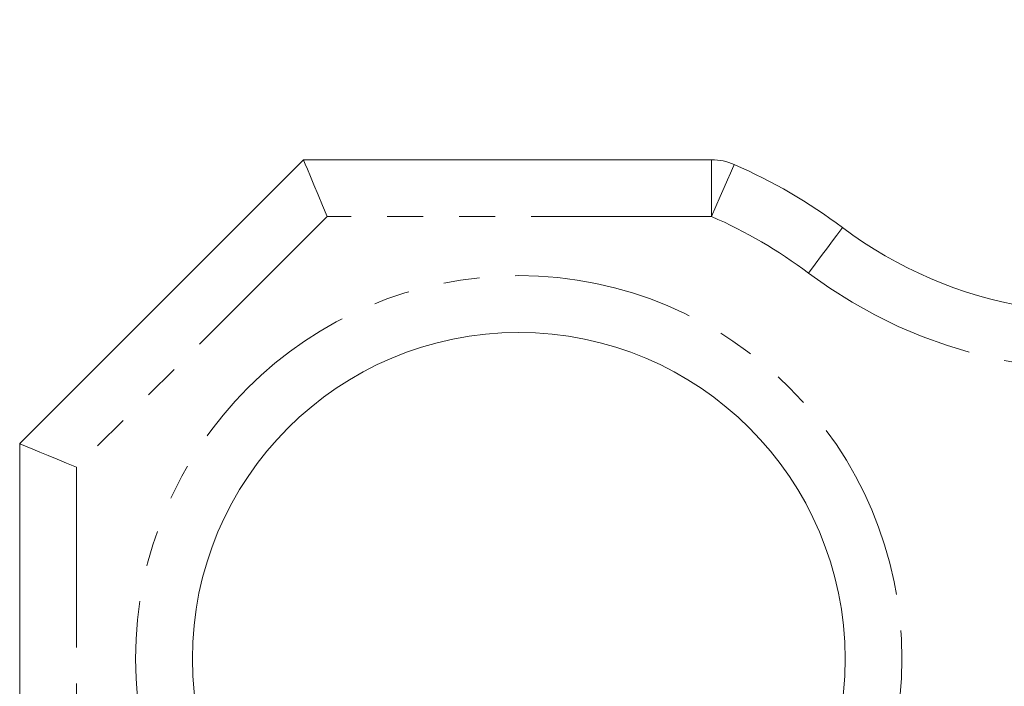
# Model space of a CAD drawing. Header units: millimetres. Extents: x -21 to 335, y -21 to 379.
# Tile 4 of 30: x -21 to 14, y 223 to 247. Entities that reach past the tile are written whole.
import ezdxf

# ---------------------------------------------------------------- set-up
doc = ezdxf.new("R2010")
doc.units = ezdxf.units.MM
doc.linetypes.add('PHANTOM', pattern=[12.7, 6.35, -1.27, 1.27, -1.27, 1.27, -1.27])

msp = doc.modelspace()

# ---------------------------------------------------------------- linework, layer by layer
at = {"color": 7, "linetype": 'Continuous', "lineweight": 15}
for p, q in [((-20.75, 231.79), (-10.75, 241.79)), ((-10.75, 241.79), (3.627, 241.79)), ((-20.75, 217.008), (-20.75, 231.79))]:
    msp.add_line(p, q, dxfattribs=at)
at = {"color": 8, "linetype": 'PHANTOM', "lineweight": 0}
for p, q in [((3.627, 239.79), (3.627, 241.79)), ((-9.922, 239.79), (-18.75, 230.962)), ((3.627, 239.79), (-9.922, 239.79)), ((-18.75, 230.962), (-18.75, 217.413))]:
    msp.add_line(p, q, dxfattribs=at)
at = {"color": 7, "linetype": 'Continuous', "lineweight": 15, "flags": 128}
for points in [[(-9.922, 239.79), (-10.083, 240.18), (-10.239, 240.555), (-10.382, 240.901), (-10.507, 241.204), (-10.61, 241.453), (-10.687, 241.638), (-10.734, 241.752), (-10.75, 241.79)], [(-18.75, 230.962), (-19.097, 231.105), (-19.434, 231.245), (-19.75, 231.376), (-20.036, 231.494), (-20.282, 231.596), (-20.482, 231.679), (-20.629, 231.74), (-20.72, 231.777), (-20.75, 231.79)]]:
    msp.add_lwpolyline(points, dxfattribs=at)
at = {"color": 8, "linetype": 'PHANTOM', "lineweight": 0, "flags": 128}
for points in [[(3.627, 239.79), (3.783, 240.148), (3.933, 240.492), (4.072, 240.809), (4.193, 241.086), (4.292, 241.314), (4.366, 241.484), (4.411, 241.588), (4.427, 241.623)], [(7.042, 237.8), (7.276, 238.112), (7.501, 238.412), (7.709, 238.689), (7.891, 238.931), (8.04, 239.13), (8.151, 239.278), (8.22, 239.369), (8.243, 239.4)]]:
    msp.add_lwpolyline(points, dxfattribs=at)
at = {"color": 8, "linetype": 'PHANTOM', "lineweight": 0}
msp.add_circle((-3.167, 224.207), 13.5, dxfattribs=at)
at = {"color": 7, "linetype": 'Continuous', "lineweight": 15}
for centre, radius in [((-3.167, 224.207), 11.5), ((47.25, 173.79), 52.75)]:
    msp.add_circle(centre, radius, dxfattribs=at)
for centre, radius, start, end in [((17.25, 251.394), 15, 233.0949, 341.8559), ((3.627, 239.79), 2, 66.4431, 90), ((-3.167, 224.207), 19, 53.0949, 66.4431)]:
    msp.add_arc(centre, radius, start, end, dxfattribs=at)
at = {"color": 8, "linetype": 'PHANTOM', "lineweight": 0}
for centre, radius, start, end in [((17.25, 251.394), 17, 233.0949, 331.9275), ((-3.167, 224.207), 17, 53.0949, 66.4431), ((47.25, 173.79), 57.75, 105.05465, 148.51291)]:
    msp.add_arc(centre, radius, start, end, dxfattribs=at)

doc.saveas('drawing.dxf')
